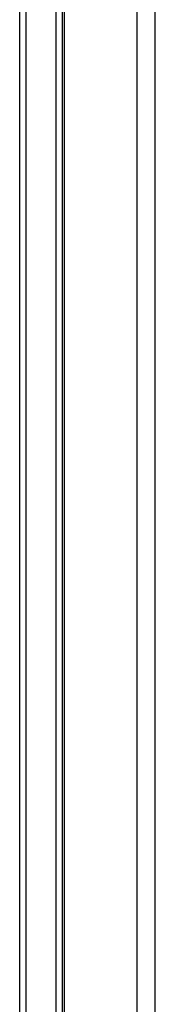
# Model space of a CAD drawing. Header units: inches. Extents: x 4 to 134, y 7 to 73.
# Tile 56 of 104: x 32.51 to 33.7, y 33.67 to 42.35. Entities that reach past the tile are written whole.
import ezdxf

# ---------------------------------------------------------------- set-up
doc = ezdxf.new("R2010")
doc.units = ezdxf.units.IN
doc.header["$MEASUREMENT"] = 0
doc.layers.add('Visible Edges(ANSI)', color=7, linetype='Continuous', lineweight=25)
doc.layers.add('Visible Tangent Edges(ANSI)', color=7, linetype='Continuous', lineweight=25)

msp = doc.modelspace()

# ---------------------------------------------------------------- linework, layer by layer
at = {"layer": 'Visible Edges(ANSI)'}
for p, q in [((32.8994, 15.9314), (32.8994, 51.4124)), ((33.6994, 15.9314), (33.6994, 51.4124)), ((32.5064, 20.4025), (32.5064, 46.9414)), ((32.8814, 46.6117), (32.8814, 20.7322))]:
    msp.add_line(p, q, dxfattribs=at)
at = {"layer": 'Visible Tangent Edges(ANSI)'}
for p, q in [((33.5384, 51.4124), (33.5384, 15.9314)), ((32.5603, 46.9405), (32.5603, 20.4034)), ((32.8276, 20.4043), (32.8276, 46.9396))]:
    msp.add_line(p, q, dxfattribs=at)

doc.saveas('drawing.dxf')
